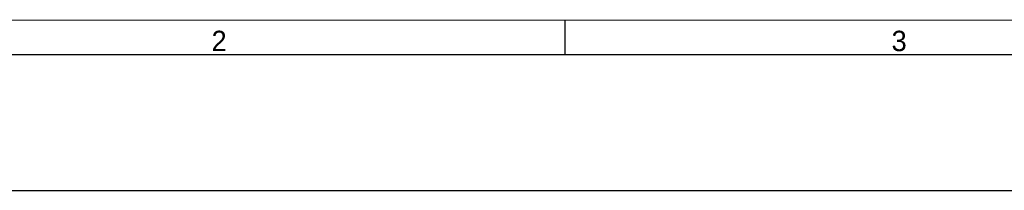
# Model space of a CAD drawing. Header units: inches. Extents: x 0 to 23.4, y 0 to 16.5.
# Tile 2 of 18: x 5.7 to 11.4, y 0 to 1. Entities that reach past the tile are written whole.
import ezdxf

# ---------------------------------------------------------------- set-up
doc = ezdxf.new("R2010")
doc.units = ezdxf.units.IN
doc.header["$LTSCALE"] = 1.28622
doc.header["$MEASUREMENT"] = 0
doc.layers.add('MIO-CMT0A_-FORMAT', color=7, linetype='CONTINUOUS')
doc.styles.add('TEXTSTYLE_2', font='gothic.ttf')

msp = doc.modelspace()

# ---------------------------------------------------------------- linework, layer by layer
at = {"layer": 'MIO-CMT0A_-FORMAT', "color": 7, "linetype": 'CONTINUOUS'}
for p, q in [((0.984252, 0.984252), (17.678271, 0.989472)), ((8.858268, 0.787402), (8.858268, 0.984252)), ((0.787402, 0.787402), (22.603989, 0.787402)), ((0, 0), (23.385827, 0))]:
    msp.add_line(p, q, dxfattribs=at)

# ---------------------------------------------------------------- texts
at = {"layer": 'MIO-CMT0A_-FORMAT', "color": 7, "linetype": 'CONTINUOUS', "char_height": 0.11811, "width": 0.09055118, "attachment_point": 1, "line_spacing_factor": 0.9, "style": 'TEXTSTYLE_2'}
for s, insert in [('2', (6.811024, 0.925197)), ('3', (10.748031, 0.925197))]:
    msp.add_mtext(s, dxfattribs=dict(at, insert=insert))

doc.saveas('drawing.dxf')
